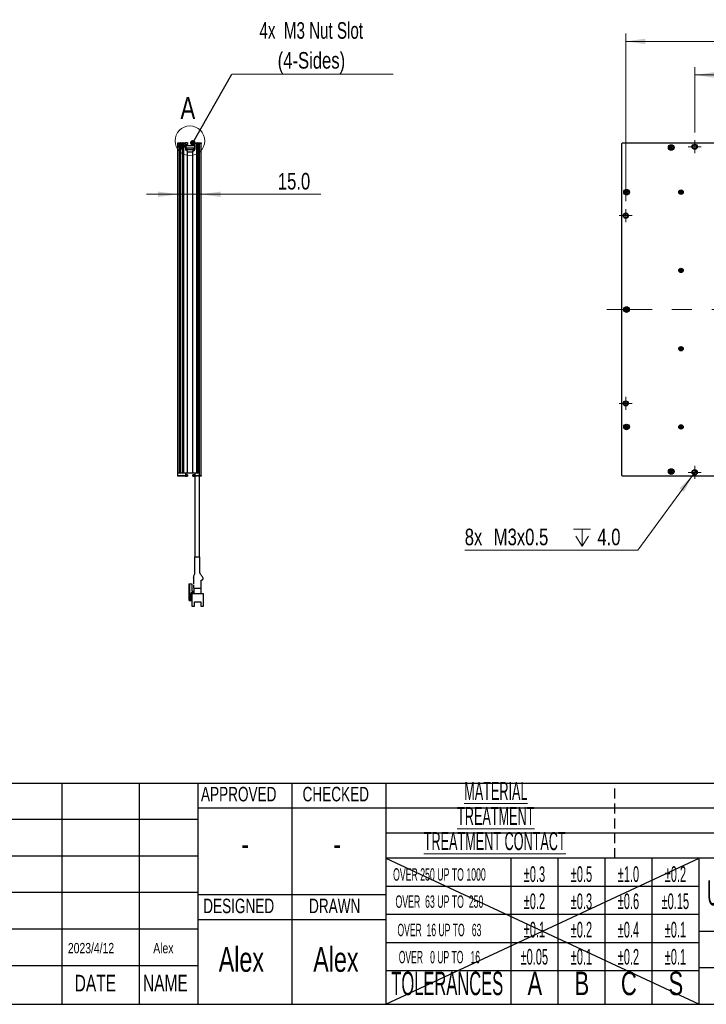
# Model space of a CAD drawing. Header units: millimetres. Extents: x 6 to 294, y 6 to 202.
# Tile 2 of 5: x 116 to 204, y 6 to 132. Entities that reach past the tile are written whole.
import ezdxf

# ---------------------------------------------------------------- set-up
doc = ezdxf.new("R2010")
doc.units = ezdxf.units.MM
doc.linetypes.add('CENTERX2', pattern=[20.32, 12.7, -2.54, 2.54, -2.54])
doc.linetypes.add('HIDDEN', pattern=[1.905, 1.27, -0.635])
doc.styles.add('SLDTEXTSTYLE0', font='TXT', dxfattribs={"width": 0.75})
doc.styles.add('SLDTEXTSTYLE1', font='TXT', dxfattribs={"width": 0.525})
doc.styles.add('SLDTEXTSTYLE2', font='TXT', dxfattribs={"width": 0.7})
doc.styles.add('SLDTEXTSTYLE3', font='TXT', dxfattribs={"width": 0.514474})
doc.styles.add('SLDTEXTSTYLE4', font='TXT', dxfattribs={"width": 0.515789})
doc.styles.add('SLDTEXTSTYLE6', font='TXT', dxfattribs={"width": 0.683333})
doc.dimstyles.new('SLDDIMSTYLE0', dxfattribs={"dimtxt": 2.116667, "dimasz": 2.5, "dimexe": 0, "dimexo": 0.0625, "dimgap": 0.529167, "dimtad": 1, "dimdec": 1, "dimlfac": 5, "dimrnd": 1e-09, "dimzin": 4, "dimdsep": 46, "dimtxsty": 'SLDTEXTSTYLE0', "dimsah": 1, "dimcen": 0.09, "dimadec": 0, "dimazin": 1, "dimtfac": 1, "dimtdec": 1, "dimtofl": 0, "dimtmove": 0, "dimatfit": 3, "dimfxl": 1, "dimfrac": 2, "dimtolj": 1, "dimtzin": 12, "dimarcsym": 0})
doc.dimstyles.new('SLDDIMSTYLE2', dxfattribs={"dimtxt": 2.116667, "dimasz": 2.5, "dimexe": 0, "dimexo": 0.0625, "dimgap": 0.529167, "dimtad": 1, "dimdec": 1, "dimlfac": 5, "dimrnd": 1e-09, "dimzin": 4, "dimdsep": 46, "dimtxsty": 'SLDTEXTSTYLE0', "dimsah": 1, "dimcen": 0.09, "dimadec": 0, "dimazin": 1, "dimtfac": 1, "dimtdec": 1, "dimtmove": 0, "dimatfit": 0, "dimfxl": 1, "dimfrac": 2, "dimtolj": 1, "dimtzin": 12, "dimarcsym": 0})
doc.dimstyles.new('SLDDIMSTYLE3', dxfattribs={"dimtxt": 0.18, "dimasz": 0.7, "dimexe": 0, "dimexo": 0.0625, "dimgap": 0, "dimtad": 0, "dimtih": 1, "dimtoh": 1, "dimdec": 0, "dimrnd": 1e-09, "dimzin": 0, "dimdsep": 46, "dimtxsty": 'Standard', "dimblk1": 'DOT', "dimblk2": 'DOT', "dimsah": 1, "dimcen": 0.09, "dimadec": 0, "dimazin": 0, "dimtfac": 0.7, "dimtdec": 0, "dimtofl": 0, "dimtmove": 0, "dimatfit": 3, "dimldrblk": 'DOT', "dimfxl": 1, "dimfrac": 2, "dimtolj": 1, "dimtzin": 0, "dimarcsym": 0})
doc.dimstyles.new('SLDDIMSTYLE4', dxfattribs={"dimtxt": 2.116667, "dimasz": 2.5, "dimexe": 0, "dimexo": 0.0625, "dimgap": 0.529167, "dimtad": 0, "dimtih": 1, "dimtoh": 1, "dimdec": 1, "dimlfac": 5, "dimrnd": 1e-09, "dimzin": 12, "dimdsep": 46, "dimtxsty": 'SLDTEXTSTYLE0', "dimblk1": 'NONE', "dimsah": 1, "dimcen": 0, "dimadec": 0, "dimazin": 3, "dimtfac": 1, "dimtdec": 1, "dimtmove": 0, "dimatfit": 3, "dimldrblk": 'NONE', "dimfxl": 1, "dimfrac": 2, "dimtolj": 1, "dimtzin": 12, "dimarcsym": 0})

# ---------------------------------------------------------------- blocks, each defined once
blk = doc.blocks.new('_D_5')
at = {"color": 7, "linetype": 'Continuous', "lineweight": 18}
for p, q in [((136.56, 109.94), (132.56, 109.94)), ((139.56, 109.94), (136.56, 109.94)), ((139.56, 109.94), (154.81, 109.94))]:
    blk.add_line(p, q, dxfattribs=at)
for points in [[(136.56, 109.94), (134.06, 110.29), (134.06, 109.59)], [(139.56, 109.94), (142.06, 109.59), (142.06, 110.29)]]:
    blk.add_solid(points, dxfattribs=at)
at = {"color": 7, "linetype": 'Continuous', "lineweight": 18, "insert": (149.34, 112.67), "char_height": 2.117, "attachment_point": 1, "style": 'SLDTEXTSTYLE0'}
blk.add_mtext('15.0', dxfattribs=at)
blk = doc.blocks.new('SW_NOTE_3')
at = {"color": 0, "linetype": 'Continuous', "lineweight": 0}
blk.add_line((20.62, 0), (0, 0), dxfattribs=at)
at = {"color": 0, "linetype": 'Continuous', "lineweight": 0, "attachment_point": 2}
for s, insert, char_height, style in [('4x  M3 Nut Slot', (10.16, 6.63), 2.1167, 'SLDTEXTSTYLE6'), ('(4-Sides)', (10.18, 2.81), 2.117, 'SLDTEXTSTYLE0')]:
    blk.add_mtext(s, dxfattribs=dict(at, insert=insert, char_height=char_height, style=style))
blk = doc.blocks.new('_DOT')
at = {"color": 0, "linetype": 'ByBlock', "lineweight": -2}
blk.add_line((-0.5, 0), (-1, 0), dxfattribs=at)
at = {"color": 0, "linetype": 'ByBlock', "const_width": 0.5}
blk.add_lwpolyline([(-0.25, 0, 1), (0.25, 0, 1)], format="xyb", close=True, dxfattribs=at)
blk = doc.blocks.new('_D_6')
at = {"color": 7, "linetype": 'Continuous', "lineweight": 18}
for p, q in [((202.55, 117.85), (202.55, 126.19)), ((226.55, 117.85), (226.55, 126.19)), ((202.55, 125.19), (226.55, 125.19))]:
    blk.add_line(p, q, dxfattribs=at)
for points in [[(202.55, 125.19), (205.05, 124.84), (205.05, 125.54)], [(226.55, 125.19), (224.05, 125.54), (224.05, 124.84)]]:
    blk.add_solid(points, dxfattribs=at)
at = {"color": 7, "linetype": 'Continuous', "lineweight": 18, "insert": (211.08, 127.92), "char_height": 2.117, "attachment_point": 1, "style": 'SLDTEXTSTYLE0'}
blk.add_mtext('120.0', dxfattribs=at)
blk = doc.blocks.new('_D_8')
at = {"color": 7, "linetype": 'Continuous', "lineweight": 18}
for p, q in [((193.75, 109.05), (193.75, 130.48)), ((235.35, 109.05), (235.35, 130.48)), ((193.75, 129.48), (235.35, 129.48))]:
    blk.add_line(p, q, dxfattribs=at)
for points in [[(193.75, 129.48), (196.25, 129.13), (196.25, 129.83)], [(235.35, 129.48), (232.85, 129.83), (232.85, 129.13)]]:
    blk.add_solid(points, dxfattribs=at)
at = {"color": 7, "linetype": 'Continuous', "lineweight": 18, "insert": (211.08, 132.21), "char_height": 2.117, "attachment_point": 1, "style": 'SLDTEXTSTYLE0'}
blk.add_mtext('208.0', dxfattribs=at)
blk = doc.blocks.new('SW_SYMBOL_HOLE_DEPTH')
at = {"color": 0, "linetype": 'Continuous', "lineweight": 18}
for p, q in [((0, 875), (800, 875)), ((100, 555), (400, 75)), ((400, 875), (400, 75)), ((700, 555), (400, 75))]:
    blk.add_line(p, q, dxfattribs=at)
blk = doc.blocks.new('_D_10')
at = {"color": 7, "linetype": 'Continuous', "lineweight": 18}
for p, q in [((202.73, 74.66), (202.38, 74.17)), ((202.38, 74.17), (195.29, 64.49)), ((195.29, 64.49), (173.2, 64.49))]:
    blk.add_line(p, q, dxfattribs=at)
blk.add_solid([(202.38, 74.17), (200.62, 72.36), (201.18, 71.95)], dxfattribs=at)
at = {"color": 7, "linetype": 'Continuous', "lineweight": 18, "xscale": 0.0027037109, "yscale": 0.0027037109, "zscale": 0.0027037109}
blk.add_blockref('SW_SYMBOL_HOLE_DEPTH', (187.1, 64.78), dxfattribs=at)
at = {"color": 7, "linetype": 'Continuous', "lineweight": 18, "char_height": 2.117, "attachment_point": 1, "style": 'SLDTEXTSTYLE0'}
for s, insert in [('8x', (173.2, 67.22)), ('M3x0.5', (176.9, 67.22)), ('4.0', (190.13, 67.22))]:
    blk.add_mtext(s, dxfattribs=dict(at, insert=insert))
blk = doc.blocks.new('_NONE')
blk = doc.blocks.new('SW_CENTERMARKSYMBOL_0')
at = {"color": 0, "linetype": 'Continuous', "lineweight": 0}
for p, q in [((-0.5, 0), (-0.83, 0)), ((0, 0), (-0.5, 0)), ((0, 0.5), (0, 0.83)), ((0, 0), (0, 0.5)), ((0, 0), (0, -0.5)), ((0, 0), (0.5, 0)), ((0.5, 0), (0.83, 0)), ((0, -0.5), (0, -0.83))]:
    blk.add_line(p, q, dxfattribs=at)
blk = doc.blocks.new('SW_CENTERMARKSYMBOL_5')
at = {"color": 0, "linetype": 'Continuous', "lineweight": 0}
for p, q in [((-0.5, 0), (-0.83, 0)), ((0, 0), (-0.5, 0)), ((0, 0.5), (0, 0.83)), ((0, 0), (0, 0.5)), ((0, 0), (0, -0.5)), ((0, 0), (0.5, 0)), ((0.5, 0), (0.83, 0)), ((0, -0.5), (0, -0.83))]:
    blk.add_line(p, q, dxfattribs=at)
blk = doc.blocks.new('SW_CENTERMARKSYMBOL_6')
at = {"color": 0, "linetype": 'Continuous', "lineweight": 0}
for p, q in [((-0.5, 0), (-0.83, 0)), ((0, 0), (-0.5, 0)), ((0, 0.5), (0, 0.83)), ((0, 0), (0, 0.5)), ((0, 0), (0, -0.5)), ((0, 0), (0.5, 0)), ((0.5, 0), (0.83, 0)), ((0, -0.5), (0, -0.83))]:
    blk.add_line(p, q, dxfattribs=at)
blk = doc.blocks.new('SW_CENTERMARKSYMBOL_7')
at = {"color": 0, "linetype": 'Continuous', "lineweight": 0}
for p, q in [((-0.5, 0), (-0.83, 0)), ((0, 0), (-0.5, 0)), ((0, 0.5), (0, 0.83)), ((0, 0), (0, 0.5)), ((0, 0), (0, -0.5)), ((0, 0), (0.5, 0)), ((0.5, 0), (0.83, 0)), ((0, -0.5), (0, -0.83))]:
    blk.add_line(p, q, dxfattribs=at)

msp = doc.modelspace()

# ---------------------------------------------------------------- linework, layer by layer
at = {"color": 7, "linetype": 'Continuous', "lineweight": 25}
for p, q in [((136.555, 116.515), (136.855, 116.515)), ((136.555, 116.415), (136.555, 116.515)), ((136.555, 74.315), (136.555, 116.415)), ((136.755, 116.415), (136.555, 116.415)), ((136.755, 116.415), (136.755, 116.348)), ((136.755, 115.882), (136.755, 74.315)), ((136.855, 116.515), (137.255, 116.515)), ((136.995, 116.175), (136.855, 116.175)), ((136.855, 116.175), (136.855, 116.055)), ((136.9, 116.131), (136.855, 116.175)), ((136.9, 116.1), (136.855, 116.055)), ((136.855, 116.055), (136.995, 116.055)), ((137.04, 116.131), (136.9, 116.131)), ((136.9, 116.131), (136.9, 116.1)), ((136.9, 116.1), (137.04, 116.1)), ((136.955, 74.315), (136.955, 115.748)), ((137.115, 116.315), (136.995, 116.315)), ((136.995, 116.315), (136.995, 116.175)), ((137.04, 116.271), (136.995, 116.315)), ((137.04, 116.131), (136.995, 116.175)), ((137.04, 116.1), (136.995, 116.055)), ((136.995, 116.055), (136.995, 115.915)), ((137.04, 115.96), (136.995, 115.915)), ((136.995, 115.915), (137.115, 115.915)), ((137.04, 116.271), (137.04, 116.131)), ((137.071, 116.271), (137.04, 116.271)), ((137.04, 116.1), (137.04, 115.96)), ((137.04, 115.96), (137.071, 115.96)), ((137.071, 116.271), (137.115, 116.315)), ((137.071, 116.131), (137.071, 116.271)), ((137.071, 116.131), (137.115, 116.175)), ((137.211, 116.131), (137.071, 116.131)), ((137.071, 115.96), (137.071, 116.1)), ((137.071, 116.1), (137.115, 116.055)), ((137.071, 116.1), (137.211, 116.1)), ((137.071, 115.96), (137.115, 115.915)), ((137.115, 116.175), (137.115, 116.315)), ((137.255, 116.175), (137.115, 116.175)), ((137.115, 115.915), (137.115, 116.055)), ((137.115, 116.055), (137.255, 116.055)), ((137.155, 115.748), (137.155, 74.315)), ((137.211, 116.131), (137.255, 116.175)), ((137.211, 116.1), (137.211, 116.131)), ((137.211, 116.1), (137.255, 116.055)), ((137.255, 116.515), (137.555, 116.515)), ((137.255, 116.055), (137.255, 116.175)), ((137.355, 116.348), (137.355, 116.415)), ((137.555, 116.415), (137.355, 116.415)), ((137.355, 74.315), (137.355, 115.882)), ((137.825, 116.515), (137.555, 116.515)), ((137.555, 116.515), (137.555, 116.415)), ((137.555, 116.415), (137.555, 115.715)), ((137.575, 116.315), (137.825, 116.315)), ((137.575, 116.315), (137.575, 115.715)), ((137.825, 116.115), (137.575, 116.115)), ((137.825, 116.515), (137.825, 116.315)), ((138.485, 116.115), (137.825, 116.115)), ((138.485, 116.315), (138.485, 116.515)), ((138.755, 116.515), (138.485, 116.515)), ((138.485, 116.315), (138.735, 116.315)), ((138.735, 116.115), (138.485, 116.115)), ((138.735, 116.315), (138.735, 115.715)), ((138.755, 116.515), (139.055, 116.515)), ((138.755, 116.415), (138.755, 116.515)), ((138.955, 116.415), (138.755, 116.415)), ((138.755, 115.715), (138.755, 116.415)), ((138.955, 116.415), (138.955, 74.315)), ((139.055, 116.515), (139.355, 116.515)), ((139.155, 74.315), (139.155, 116.415)), ((139.355, 116.415), (139.155, 116.415)), ((139.355, 116.515), (139.555, 116.515)), ((139.355, 116.415), (139.355, 116.515)), ((139.555, 116.415), (139.355, 116.415)), ((139.355, 74.015), (139.355, 116.415)), ((139.355, 74.475), (139.355, 116.415)), ((139.555, 116.515), (139.555, 116.415)), ((139.555, 74.015), (139.555, 116.415)), ((193.354, 116.515), (193.254, 116.415)), ((193.254, 74.015), (193.254, 116.415)), ((193.354, 116.515), (235.754, 116.515)), ((199.417, 116.073), (199.352, 115.971)), ((199.414, 115.985), (199.352, 115.971)), ((199.352, 115.971), (199.471, 115.896)), ((199.471, 115.896), (199.396, 115.778)), ((199.457, 115.792), (199.396, 115.778)), ((199.396, 115.778), (199.497, 115.714)), ((199.43, 116.011), (199.414, 115.985)), ((199.414, 115.985), (199.532, 115.91)), ((199.535, 115.998), (199.417, 116.073)), ((199.43, 116.011), (199.417, 116.073)), ((199.549, 115.936), (199.43, 116.011)), ((199.532, 115.91), (199.457, 115.792)), ((199.457, 115.792), (199.484, 115.775)), ((199.532, 115.91), (199.471, 115.896)), ((199.484, 115.775), (199.558, 115.894)), ((199.484, 115.775), (199.497, 115.714)), ((199.497, 115.714), (199.572, 115.832)), ((199.61, 116.116), (199.535, 115.998)), ((199.549, 115.936), (199.535, 115.998)), ((199.624, 116.055), (199.549, 115.936)), ((199.558, 115.894), (199.572, 115.832)), ((199.558, 115.894), (199.677, 115.819)), ((199.572, 115.832), (199.691, 115.757)), ((199.575, 115.92), (199.65, 116.038)), ((199.575, 115.92), (199.636, 115.934)), ((199.693, 115.845), (199.575, 115.92)), ((199.711, 116.052), (199.61, 116.116)), ((199.624, 116.055), (199.61, 116.116)), ((199.65, 116.038), (199.624, 116.055)), ((199.636, 115.934), (199.711, 116.052)), ((199.755, 115.859), (199.636, 115.934)), ((199.65, 116.038), (199.711, 116.052)), ((199.677, 115.819), (199.693, 115.845)), ((199.677, 115.819), (199.691, 115.757)), ((199.691, 115.757), (199.755, 115.859)), ((199.693, 115.845), (199.755, 115.859)), ((137.575, 115.715), (137.825, 115.715)), ((137.755, 115.515), (137.825, 115.515)), ((137.825, 115.715), (137.825, 115.615)), ((138.485, 115.615), (137.825, 115.615)), ((137.825, 74.315), (137.825, 115.515)), ((138.485, 115.315), (137.825, 115.315)), ((138.485, 115.615), (138.485, 115.715)), ((138.485, 115.715), (138.735, 115.715)), ((138.485, 74.315), (138.485, 115.515)), ((138.485, 115.515), (138.555, 115.515)), ((193.717, 110.373), (193.652, 110.271)), ((193.714, 110.285), (193.652, 110.271)), ((193.652, 110.271), (193.771, 110.196)), ((193.771, 110.196), (193.696, 110.078)), ((193.757, 110.092), (193.696, 110.078)), ((193.696, 110.078), (193.797, 110.014)), ((193.73, 110.311), (193.714, 110.285)), ((193.714, 110.285), (193.832, 110.21)), ((193.835, 110.298), (193.717, 110.373)), ((193.73, 110.311), (193.717, 110.373)), ((193.849, 110.236), (193.73, 110.311)), ((193.832, 110.21), (193.757, 110.092)), ((193.757, 110.092), (193.784, 110.075)), ((193.832, 110.21), (193.771, 110.196)), ((193.784, 110.075), (193.858, 110.194)), ((193.784, 110.075), (193.797, 110.014)), ((193.797, 110.014), (193.872, 110.132)), ((193.91, 110.416), (193.835, 110.298)), ((193.849, 110.236), (193.835, 110.298)), ((193.924, 110.355), (193.849, 110.236)), ((193.858, 110.194), (193.872, 110.132)), ((193.858, 110.194), (193.977, 110.119)), ((193.872, 110.132), (193.991, 110.057)), ((193.875, 110.22), (193.95, 110.338)), ((193.875, 110.22), (193.936, 110.234)), ((193.993, 110.145), (193.875, 110.22)), ((194.011, 110.352), (193.91, 110.416)), ((193.924, 110.355), (193.91, 110.416)), ((193.95, 110.338), (193.924, 110.355)), ((193.936, 110.234), (194.011, 110.352)), ((194.055, 110.159), (193.936, 110.234)), ((193.95, 110.338), (194.011, 110.352)), ((193.977, 110.119), (193.993, 110.145)), ((193.977, 110.119), (193.991, 110.057)), ((193.991, 110.057), (194.055, 110.159)), ((193.993, 110.145), (194.055, 110.159)), ((200.759, 110.26), (200.644, 110.26)), ((200.644, 110.26), (200.644, 110.17)), ((200.688, 110.216), (200.644, 110.26)), ((200.688, 110.215), (200.644, 110.17)), ((200.644, 110.17), (200.759, 110.17)), ((200.803, 110.216), (200.688, 110.216)), ((200.688, 110.216), (200.688, 110.215)), ((200.688, 110.215), (200.803, 110.215)), ((200.849, 110.375), (200.759, 110.375)), ((200.759, 110.375), (200.759, 110.26)), ((200.803, 110.331), (200.759, 110.375)), ((200.803, 110.216), (200.759, 110.26)), ((200.803, 110.215), (200.759, 110.17)), ((200.759, 110.17), (200.759, 110.055)), ((200.803, 110.1), (200.759, 110.055)), ((200.759, 110.055), (200.849, 110.055)), ((200.804, 110.331), (200.803, 110.331)), ((200.803, 110.331), (200.803, 110.216)), ((200.803, 110.215), (200.803, 110.1)), ((200.803, 110.1), (200.804, 110.1)), ((200.804, 110.331), (200.849, 110.375)), ((200.804, 110.216), (200.804, 110.331)), ((200.804, 110.216), (200.849, 110.26)), ((200.919, 110.216), (200.804, 110.216)), ((200.804, 110.215), (200.849, 110.17)), ((200.804, 110.215), (200.919, 110.215)), ((200.804, 110.1), (200.804, 110.215)), ((200.804, 110.1), (200.849, 110.055)), ((200.849, 110.26), (200.849, 110.375)), ((200.964, 110.26), (200.849, 110.26)), ((200.849, 110.055), (200.849, 110.17)), ((200.849, 110.17), (200.964, 110.17)), ((200.919, 110.216), (200.964, 110.26)), ((200.919, 110.215), (200.919, 110.216)), ((200.919, 110.215), (200.964, 110.17)), ((200.964, 110.17), (200.964, 110.26)), ((200.759, 100.26), (200.644, 100.26)), ((200.644, 100.26), (200.644, 100.17)), ((200.688, 100.216), (200.644, 100.26)), ((200.688, 100.215), (200.644, 100.17)), ((200.644, 100.17), (200.759, 100.17)), ((200.803, 100.216), (200.688, 100.216)), ((200.688, 100.216), (200.688, 100.215)), ((200.688, 100.215), (200.803, 100.215)), ((200.849, 100.375), (200.759, 100.375)), ((200.759, 100.375), (200.759, 100.26)), ((200.803, 100.331), (200.759, 100.375)), ((200.803, 100.216), (200.759, 100.26)), ((200.803, 100.215), (200.759, 100.17)), ((200.759, 100.17), (200.759, 100.055)), ((200.803, 100.1), (200.759, 100.055)), ((200.759, 100.055), (200.849, 100.055)), ((200.804, 100.331), (200.803, 100.331)), ((200.803, 100.331), (200.803, 100.216)), ((200.803, 100.215), (200.803, 100.1)), ((200.803, 100.1), (200.804, 100.1)), ((200.804, 100.331), (200.849, 100.375)), ((200.804, 100.216), (200.804, 100.331)), ((200.804, 100.216), (200.849, 100.26)), ((200.919, 100.216), (200.804, 100.216)), ((200.804, 100.215), (200.849, 100.17)), ((200.804, 100.215), (200.919, 100.215)), ((200.804, 100.1), (200.804, 100.215)), ((200.804, 100.1), (200.849, 100.055)), ((200.849, 100.26), (200.849, 100.375)), ((200.964, 100.26), (200.849, 100.26)), ((200.849, 100.055), (200.849, 100.17)), ((200.849, 100.17), (200.964, 100.17)), ((200.919, 100.216), (200.964, 100.26)), ((200.919, 100.215), (200.919, 100.216)), ((200.919, 100.215), (200.964, 100.17)), ((200.964, 100.17), (200.964, 100.26)), ((193.717, 95.373), (193.652, 95.271)), ((193.714, 95.285), (193.652, 95.271)), ((193.652, 95.271), (193.771, 95.196)), ((193.771, 95.196), (193.696, 95.078)), ((193.757, 95.092), (193.696, 95.078)), ((193.696, 95.078), (193.797, 95.014)), ((193.73, 95.311), (193.714, 95.285)), ((193.714, 95.285), (193.832, 95.21)), ((193.835, 95.298), (193.717, 95.373)), ((193.73, 95.311), (193.717, 95.373)), ((193.849, 95.236), (193.73, 95.311)), ((193.832, 95.21), (193.757, 95.092)), ((193.757, 95.092), (193.784, 95.075)), ((193.832, 95.21), (193.771, 95.196)), ((193.784, 95.075), (193.858, 95.194)), ((193.784, 95.075), (193.797, 95.014)), ((193.797, 95.014), (193.872, 95.132)), ((193.91, 95.416), (193.835, 95.298)), ((193.849, 95.236), (193.835, 95.298)), ((193.924, 95.355), (193.849, 95.236)), ((193.858, 95.194), (193.872, 95.132)), ((193.858, 95.194), (193.977, 95.119)), ((193.872, 95.132), (193.991, 95.057)), ((193.875, 95.22), (193.95, 95.338)), ((193.875, 95.22), (193.936, 95.234)), ((193.993, 95.145), (193.875, 95.22)), ((194.011, 95.352), (193.91, 95.416)), ((193.924, 95.355), (193.91, 95.416)), ((193.95, 95.338), (193.924, 95.355)), ((193.936, 95.234), (194.011, 95.352)), ((194.055, 95.159), (193.936, 95.234)), ((193.95, 95.338), (194.011, 95.352)), ((193.977, 95.119), (193.993, 95.145)), ((193.977, 95.119), (193.991, 95.057)), ((193.991, 95.057), (194.055, 95.159)), ((193.993, 95.145), (194.055, 95.159)), ((200.759, 90.26), (200.644, 90.26)), ((200.644, 90.26), (200.644, 90.17)), ((200.688, 90.216), (200.644, 90.26)), ((200.688, 90.215), (200.644, 90.17)), ((200.644, 90.17), (200.759, 90.17)), ((200.803, 90.216), (200.688, 90.216)), ((200.688, 90.216), (200.688, 90.215)), ((200.688, 90.215), (200.803, 90.215)), ((200.849, 90.375), (200.759, 90.375)), ((200.759, 90.375), (200.759, 90.26)), ((200.803, 90.331), (200.759, 90.375)), ((200.803, 90.216), (200.759, 90.26)), ((200.803, 90.215), (200.759, 90.17)), ((200.759, 90.17), (200.759, 90.055)), ((200.803, 90.1), (200.759, 90.055)), ((200.759, 90.055), (200.849, 90.055)), ((200.804, 90.331), (200.803, 90.331)), ((200.803, 90.331), (200.803, 90.216)), ((200.803, 90.215), (200.803, 90.1)), ((200.803, 90.1), (200.804, 90.1)), ((200.804, 90.331), (200.849, 90.375)), ((200.804, 90.216), (200.804, 90.331)), ((200.804, 90.216), (200.849, 90.26)), ((200.919, 90.216), (200.804, 90.216)), ((200.804, 90.215), (200.849, 90.17)), ((200.804, 90.215), (200.919, 90.215)), ((200.804, 90.1), (200.804, 90.215)), ((200.804, 90.1), (200.849, 90.055)), ((200.849, 90.26), (200.849, 90.375)), ((200.964, 90.26), (200.849, 90.26)), ((200.849, 90.055), (200.849, 90.17)), ((200.849, 90.17), (200.964, 90.17)), ((200.919, 90.216), (200.964, 90.26)), ((200.919, 90.215), (200.919, 90.216)), ((200.919, 90.215), (200.964, 90.17)), ((200.964, 90.17), (200.964, 90.26)), ((193.717, 80.373), (193.652, 80.271)), ((193.714, 80.285), (193.652, 80.271)), ((193.652, 80.271), (193.771, 80.196)), ((193.771, 80.196), (193.696, 80.078)), ((193.757, 80.092), (193.696, 80.078)), ((193.696, 80.078), (193.797, 80.014)), ((193.73, 80.311), (193.714, 80.285)), ((193.714, 80.285), (193.832, 80.21)), ((193.835, 80.298), (193.717, 80.373)), ((193.73, 80.311), (193.717, 80.373)), ((193.849, 80.236), (193.73, 80.311)), ((193.832, 80.21), (193.757, 80.092)), ((193.757, 80.092), (193.784, 80.075)), ((193.832, 80.21), (193.771, 80.196)), ((193.784, 80.075), (193.858, 80.194)), ((193.784, 80.075), (193.797, 80.014)), ((193.797, 80.014), (193.872, 80.132)), ((193.91, 80.416), (193.835, 80.298)), ((193.849, 80.236), (193.835, 80.298)), ((193.924, 80.355), (193.849, 80.236)), ((193.858, 80.194), (193.872, 80.132)), ((193.858, 80.194), (193.977, 80.119)), ((193.872, 80.132), (193.991, 80.057)), ((193.875, 80.22), (193.95, 80.338)), ((193.875, 80.22), (193.936, 80.234)), ((193.993, 80.145), (193.875, 80.22)), ((194.011, 80.352), (193.91, 80.416)), ((193.924, 80.355), (193.91, 80.416)), ((193.95, 80.338), (193.924, 80.355)), ((193.936, 80.234), (194.011, 80.352)), ((194.055, 80.159), (193.936, 80.234)), ((193.95, 80.338), (194.011, 80.352)), ((193.977, 80.119), (193.993, 80.145)), ((193.977, 80.119), (193.991, 80.057)), ((193.991, 80.057), (194.055, 80.159)), ((193.993, 80.145), (194.055, 80.159)), ((200.759, 80.26), (200.644, 80.26)), ((200.644, 80.26), (200.644, 80.17)), ((200.688, 80.216), (200.644, 80.26)), ((200.688, 80.215), (200.644, 80.17)), ((200.644, 80.17), (200.759, 80.17)), ((200.803, 80.216), (200.688, 80.216)), ((200.688, 80.216), (200.688, 80.215)), ((200.688, 80.215), (200.803, 80.215)), ((200.849, 80.375), (200.759, 80.375)), ((200.759, 80.375), (200.759, 80.26)), ((200.803, 80.331), (200.759, 80.375)), ((200.803, 80.216), (200.759, 80.26)), ((200.803, 80.215), (200.759, 80.17)), ((200.759, 80.17), (200.759, 80.055)), ((200.803, 80.1), (200.759, 80.055)), ((200.759, 80.055), (200.849, 80.055)), ((200.804, 80.331), (200.803, 80.331)), ((200.803, 80.331), (200.803, 80.216)), ((200.803, 80.215), (200.803, 80.1)), ((200.803, 80.1), (200.804, 80.1)), ((200.804, 80.331), (200.849, 80.375)), ((200.804, 80.216), (200.804, 80.331)), ((200.804, 80.216), (200.849, 80.26)), ((200.919, 80.216), (200.804, 80.216)), ((200.804, 80.215), (200.849, 80.17)), ((200.804, 80.215), (200.919, 80.215)), ((200.804, 80.1), (200.804, 80.215)), ((200.804, 80.1), (200.849, 80.055)), ((200.849, 80.26), (200.849, 80.375)), ((200.964, 80.26), (200.849, 80.26)), ((200.849, 80.055), (200.849, 80.17)), ((200.849, 80.17), (200.964, 80.17)), ((200.919, 80.216), (200.964, 80.26)), ((200.919, 80.215), (200.919, 80.216)), ((200.919, 80.215), (200.964, 80.17)), ((200.964, 80.17), (200.964, 80.26)), ((136.755, 74.315), (136.555, 74.315)), ((136.555, 74.015), (136.555, 74.315)), ((137.555, 74.315), (136.555, 74.315)), ((137.155, 74.315), (136.955, 74.315)), ((137.825, 74.315), (137.355, 74.315)), ((137.555, 74.315), (137.555, 74.015)), ((137.575, 74.315), (137.575, 74.115)), ((138.485, 74.315), (137.825, 74.315)), ((138.955, 74.315), (138.485, 74.315)), ((138.735, 74.315), (138.735, 74.115)), ((139.355, 74.315), (138.755, 74.315)), ((138.755, 74.315), (138.755, 74.015)), ((139.195, 74.315), (139.155, 74.315)), ((139.195, 74.315), (139.355, 74.475)), ((139.355, 74.015), (139.355, 74.315)), ((199.417, 74.673), (199.352, 74.571)), ((199.414, 74.585), (199.352, 74.571)), ((199.352, 74.571), (199.471, 74.496)), ((199.471, 74.496), (199.396, 74.378)), ((199.457, 74.392), (199.396, 74.378)), ((199.396, 74.378), (199.497, 74.314)), ((199.43, 74.611), (199.414, 74.585)), ((199.414, 74.585), (199.532, 74.51)), ((199.535, 74.598), (199.417, 74.673)), ((199.43, 74.611), (199.417, 74.673)), ((199.549, 74.536), (199.43, 74.611)), ((199.532, 74.51), (199.457, 74.392)), ((199.457, 74.392), (199.484, 74.375)), ((199.532, 74.51), (199.471, 74.496)), ((199.484, 74.375), (199.558, 74.494)), ((199.484, 74.375), (199.497, 74.314)), ((199.497, 74.314), (199.572, 74.432)), ((199.61, 74.716), (199.535, 74.598)), ((199.549, 74.536), (199.535, 74.598)), ((199.624, 74.655), (199.549, 74.536)), ((199.558, 74.494), (199.572, 74.432)), ((199.558, 74.494), (199.677, 74.419)), ((199.572, 74.432), (199.691, 74.357)), ((199.575, 74.52), (199.65, 74.638)), ((199.575, 74.52), (199.636, 74.534)), ((199.693, 74.445), (199.575, 74.52)), ((199.711, 74.652), (199.61, 74.716)), ((199.624, 74.655), (199.61, 74.716)), ((199.65, 74.638), (199.624, 74.655)), ((199.636, 74.534), (199.711, 74.652)), ((199.755, 74.459), (199.636, 74.534)), ((199.65, 74.638), (199.711, 74.652)), ((199.677, 74.419), (199.693, 74.445)), ((199.677, 74.419), (199.691, 74.357)), ((199.691, 74.357), (199.755, 74.459)), ((199.693, 74.445), (199.755, 74.459)), ((136.555, 73.915), (136.555, 74.015)), ((136.555, 74.015), (136.855, 74.015)), ((136.755, 73.915), (136.555, 73.915)), ((137.055, 73.915), (136.755, 73.915)), ((137.055, 73.955), (136.764, 73.955)), ((136.795, 73.995), (136.775, 73.975)), ((136.855, 74.015), (137.255, 74.015)), ((137.347, 73.955), (137.055, 73.955)), ((137.355, 73.915), (137.055, 73.915)), ((137.255, 74.015), (137.555, 74.015)), ((137.335, 73.975), (137.315, 73.995)), ((137.555, 73.915), (137.355, 73.915)), ((137.555, 74.015), (137.555, 73.915)), ((137.555, 73.915), (137.755, 73.915)), ((137.755, 74.115), (137.575, 74.115)), ((137.755, 74.115), (137.755, 73.915)), ((137.825, 74.115), (137.755, 74.115)), ((137.755, 73.915), (137.825, 73.915)), ((137.825, 74.115), (137.825, 73.915)), ((138.485, 73.915), (138.485, 74.115)), ((138.555, 74.115), (138.485, 74.115)), ((138.485, 73.915), (138.555, 73.915)), ((138.555, 74.115), (138.555, 73.915)), ((138.735, 74.115), (138.555, 74.115)), ((138.555, 73.915), (138.755, 73.915)), ((138.755, 74.015), (139.055, 74.015)), ((138.755, 73.915), (138.755, 74.015)), ((138.755, 73.915), (138.755, 63.614)), ((138.955, 73.915), (138.755, 73.915)), ((139.055, 74.015), (139.355, 74.015)), ((139.355, 73.915), (139.155, 73.915)), ((139.355, 74.015), (139.555, 74.015)), ((139.355, 73.915), (139.355, 74.015)), ((139.355, 63.614), (139.355, 73.915)), ((139.555, 73.915), (139.355, 73.915)), ((139.555, 74.015), (139.555, 73.915)), ((193.254, 74.015), (193.354, 73.915)), ((235.754, 73.915), (193.354, 73.915)), ((138.716, 63.614), (139.395, 63.614)), ((139.755, 60.723), (139.723, 60.702)), ((137.965, 60.184), (137.965, 60.024)), ((137.965, 60.184), (138.365, 60.184)), ((137.965, 60.024), (138.125, 60.024)), ((138.025, 58.044), (138.025, 60.024)), ((138.125, 58.044), (138.125, 60.024)), ((138.365, 60.184), (138.365, 59.244)), ((138.365, 59.244), (138.605, 59.244)), ((138.565, 59.614), (138.665, 59.614)), ((138.605, 59.614), (138.605, 58.904)), ((138.665, 59.614), (139.445, 59.614)), ((139.445, 59.614), (139.545, 59.614)), ((139.505, 59.614), (139.505, 58.904)), ((138.025, 58.044), (138.125, 58.044)), ((138.125, 58.044), (138.265, 58.044)), ((138.265, 58.044), (138.265, 59.004)), ((138.605, 59.004), (138.265, 59.004)), ((138.365, 58.364), (138.265, 58.364)), ((138.265, 58.044), (138.345, 58.044)), ((138.365, 58.064), (138.345, 58.044)), ((138.365, 58.904), (138.365, 57.304)), ((139.865, 58.904), (138.365, 58.904)), ((139.865, 57.304), (139.865, 58.904)), ((138.365, 57.304), (138.7, 57.304)), ((138.7, 57.864), (139.53, 57.864)), ((138.7, 57.304), (138.7, 57.864)), ((139.53, 57.864), (139.53, 57.304)), ((139.53, 57.304), (139.865, 57.304)), ((71.558, 34.72), (139.144, 34.72)), ((121.788, 34.72), (121.788, 6.453)), ((131.644, 34.72), (131.644, 6.453)), ((139.144, 34.72), (139.144, 6.453)), ((139.144, 34.72), (291.144, 34.72)), ((151.144, 34.72), (151.144, 6.453)), ((163.144, 34.72), (163.144, 6.453)), ((291.144, 31.52), (139.144, 31.52)), ((139.144, 30.053), (102.344, 30.053)), ((279.944, 28.32), (163.144, 28.32)), ((139.144, 25.386), (102.344, 25.386)), ((291.144, 25.12), (163.144, 25.12)), ((163.144, 25.12), (203.144, 6.453)), ((163.144, 6.453), (203.144, 25.12)), ((179.144, 6.453), (179.144, 25.12)), ((185.144, 6.453), (185.144, 25.12)), ((191.144, 6.453), (191.144, 25.12)), ((197.144, 6.453), (197.144, 25.12)), ((203.144, 6.453), (203.144, 25.12)), ((203.144, 21.52), (163.144, 21.52)), ((139.144, 20.72), (102.344, 20.72)), ((163.144, 20.453), (139.144, 20.453)), ((203.144, 17.92), (163.144, 17.92)), ((163.144, 17.253), (139.144, 17.253)), ((139.144, 16.053), (102.344, 16.053)), ((203.144, 15.786), (291.144, 15.786)), ((203.144, 14.32), (163.144, 14.32)), ((139.144, 11.386), (102.344, 11.386)), ((203.144, 10.72), (163.144, 10.72)), ((231.144, 11.12), (203.144, 11.12)), ((5.901, 6.453), (291.144, 6.453))]:
    msp.add_line(p, q, dxfattribs=at)
at = {"color": 8, "linetype": 'Continuous', "lineweight": 25}
for p, q in [((138.735, 115.815), (137.575, 115.815)), ((137.825, 115.615), (137.582, 115.615)), ((138.729, 115.615), (138.485, 115.615))]:
    msp.add_line(p, q, dxfattribs=at)
at = {"color": 7, "linetype": 'CENTERX2', "lineweight": 18}
msp.add_line((237.754, 95.215), (191.354, 95.215), dxfattribs=at)
at = {"color": 7, "linetype": 'HIDDEN', "lineweight": 25}
msp.add_line((192.344, 25.12), (192.344, 34.72), dxfattribs=at)
at = {"color": 7, "linetype": 'Continuous', "lineweight": 18}
msp.add_circle((138.112, 116.778), 1.892, dxfattribs=at)
at = {"color": 7, "linetype": 'Continuous', "lineweight": 25}
for centre, radius in [((137.055, 116.115), 0.3), ((199.554, 115.915), 0.36), ((199.554, 115.915), 0.3), ((202.554, 116.015), 0.33), ((202.554, 116.015), 0.25), ((193.854, 110.215), 0.36), ((193.854, 110.215), 0.3), ((200.804, 110.215), 0.28), ((200.804, 110.215), 0.24), ((193.754, 107.215), 0.33), ((193.754, 107.215), 0.25), ((200.804, 100.215), 0.28), ((200.804, 100.215), 0.24), ((193.854, 95.215), 0.36), ((193.854, 95.215), 0.3), ((200.804, 90.215), 0.28), ((200.804, 90.215), 0.24), ((193.754, 83.215), 0.33), ((193.754, 83.215), 0.25), ((193.854, 80.215), 0.36), ((193.854, 80.215), 0.3), ((200.804, 80.215), 0.28), ((200.804, 80.215), 0.24), ((199.554, 74.515), 0.36), ((199.554, 74.515), 0.3), ((202.554, 74.415), 0.33), ((202.554, 74.415), 0.25)]:
    msp.add_circle(centre, radius, dxfattribs=at)
for centre, radius, start, end in [((137.055, 116.115), 0.38, 142.13635, 217.86365), ((136.855, 116.415), 0.1, 90, 180), ((136.855, 116.415), 0.1, 18.57872, 90), ((137.055, 116.115), 0.38, 254.74248, 285.25752), ((137.255, 116.415), 0.1, 90, 161.42128), ((137.255, 116.415), 0.1, 360, 90), ((137.055, 116.115), 0.38, 322.13635, 37.86365), ((139.055, 116.415), 0.1, 90, 180), ((139.055, 116.415), 0.1, 0, 90), ((137.755, 115.715), 0.2, 180, 270), ((138.555, 115.715), 0.2, 270, 0), ((136.855, 73.915), 0.1, 90, 180), ((136.855, 73.915), 0.1, 18.57872, 90), ((137.255, 73.915), 0.1, 90, 161.42128), ((137.255, 73.915), 0.1, 0, 90), ((139.055, 73.915), 0.1, 90, 180), ((139.055, 73.915), 0.1, 0, 90)]:
    msp.add_arc(centre, radius, start, end, dxfattribs=at)
at = {"color": 7, "linetype": 'Continuous', "lineweight": 0}
for centre in [(202.554, 116.015), (193.754, 107.215), (193.754, 83.215), (202.554, 74.415)]:
    msp.add_arc(centre, 0.3, 255, 195, dxfattribs=at)
at = {"color": 7, "linetype": 'Continuous', "lineweight": 25}
for points, knots in [([(136.755, 116.348), (136.756, 116.332), (136.758, 116.305), (136.768, 116.277), (136.779, 116.266), (136.789, 116.263), (136.798, 116.265), (136.803, 116.268), (136.805, 116.269)], [0, 0, 0, 0, 0.3976487, 0.6648385, 0.7645539, 0.8652702, 0.9522177, 1, 1, 1, 1]), ([(136.803, 115.963), (136.802, 115.963), (136.798, 115.965), (136.791, 115.967), (136.781, 115.965), (136.771, 115.956), (136.758, 115.93), (136.756, 115.902), (136.755, 115.882)], [0, 0, 0, 0, 0.0160195, 0.1077126, 0.1998791, 0.3092219, 0.4993845, 1, 1, 1, 1]), ([(136.955, 115.748), (136.954, 115.762), (136.95, 115.793), (136.93, 115.832), (136.91, 115.856), (136.904, 115.863)], [0, 0, 0, 0, 0.35766823, 0.81292872, 1, 1, 1, 1]), ([(136.905, 116.368), (136.912, 116.377), (136.933, 116.403), (136.943, 116.429), (136.95, 116.447)], [0, 0, 0, 0, 0.3198446, 1, 1, 1, 1]), ([(137.161, 116.447), (137.132, 116.45), (137.062, 116.459), (136.992, 116.451), (136.95, 116.447)], [0, 0, 0, 0, 0.4113259, 1, 1, 1, 1]), ([(137.201, 115.856), (137.196, 115.849), (137.176, 115.825), (137.159, 115.788), (137.157, 115.759), (137.155, 115.748)], [0, 0, 0, 0, 0.178032, 0.6882365, 1, 1, 1, 1]), ([(137.161, 116.447), (137.161, 116.445), (137.167, 116.426), (137.18, 116.399), (137.201, 116.375), (137.206, 116.368)], [0, 0, 0, 0, 0.0766247, 0.7431816, 1, 1, 1, 1]), ([(137.355, 115.882), (137.355, 115.898), (137.353, 115.925), (137.343, 115.953), (137.332, 115.964), (137.322, 115.967), (137.313, 115.965), (137.308, 115.962), (137.306, 115.961)], [0, 0, 0, 0, 0.399089, 0.6672468, 0.7673233, 0.8684045, 0.955668, 1, 1, 1, 1]), ([(137.313, 116.266), (137.315, 116.265), (137.321, 116.263), (137.33, 116.265), (137.34, 116.274), (137.353, 116.301), (137.354, 116.328), (137.355, 116.348)], [0, 0, 0, 0, 0.07058274, 0.16658548, 0.28047741, 0.47855308, 1, 1, 1, 1]), ([(137.161, 73.947), (137.132, 73.95), (137.062, 73.959), (136.992, 73.951), (136.95, 73.947)], [0, 0, 0, 0, 0.4113259, 1, 1, 1, 1]), ([(138.715, 63.614), (138.716, 63.405), (138.716, 63.033), (138.717, 62.577), (138.717, 62.267), (138.716, 62.077), (138.715, 61.915), (138.716, 61.743), (138.722, 61.542), (138.651, 61.344), (138.562, 61.122), (138.561, 60.851), (138.567, 60.518), (138.566, 60.288), (138.565, 60.153)], [0, 0, 0, 0, 0.1795801, 0.3201913, 0.3919851, 0.4463336, 0.4841257, 0.5312551, 0.5943263, 0.654891, 0.7105288, 0.8012325, 0.8840776, 1, 1, 1, 1]), ([(139.803, 60.888), (139.773, 60.953), (139.717, 61.076), (139.6, 61.224), (139.499, 61.341), (139.425, 61.458), (139.388, 61.595), (139.394, 61.758), (139.398, 62.137), (139.391, 62.758), (139.394, 63.317), (139.395, 63.614)], [0, 0, 0, 0, 0.0755109, 0.1420787, 0.2003619, 0.2419997, 0.2882173, 0.3475167, 0.4120988, 0.6873726, 1, 1, 1, 1]), ([(138.559, 60.888), (138.559, 60.893), (138.559, 60.904), (138.559, 60.915), (138.559, 60.92)], [0, 0, 0, 0, 0.4991725, 1, 1, 1, 1]), ([(139.545, 59.614), (139.543, 59.746), (139.538, 59.984), (139.536, 60.259), (139.546, 60.418), (139.551, 60.509), (139.53, 60.583), (139.541, 60.605), (139.547, 60.616)], [0, 0, 0, 0, 0.3025886, 0.5485031, 0.6588909, 0.7678868, 0.8812002, 1, 1, 1, 1]), ([(139.55, 60.619), (139.56, 60.628), (139.582, 60.646), (139.643, 60.67), (139.69, 60.689), (139.723, 60.702)], [0, 0, 0, 0, 0.2108462, 0.4621587, 1, 1, 1, 1]), ([(139.727, 60.704), (139.744, 60.712), (139.764, 60.723), (139.791, 60.754), (139.801, 60.771), (139.805, 60.78), (139.807, 60.787), (139.809, 60.794), (139.811, 60.804), (139.814, 60.824), (139.811, 60.867), (139.803, 60.888), (139.797, 60.905)], [0, 0, 0, 0, 0.3535446, 0.4490769, 0.4785125, 0.4897313, 0.4996217, 0.5094155, 0.5203894, 0.5491577, 0.6438481, 1, 1, 1, 1]), ([(138.565, 60.059), (138.565, 59.985), (138.565, 59.836), (138.565, 59.688), (138.565, 59.614)], [0, 0, 0, 0, 0.4988141, 1, 1, 1, 1])]:
    msp.add_open_spline(points, degree=3, knots=knots, dxfattribs=at)

# ---------------------------------------------------------------- block references
at = {"color": 7, "linetype": 'Continuous', "lineweight": 0}
for name, p in [('SW_NOTE_3', (143.447, 125.304)), ('SW_CENTERMARKSYMBOL_0', (202.554, 116.015)), ('SW_CENTERMARKSYMBOL_7', (193.754, 107.215)), ('SW_CENTERMARKSYMBOL_6', (193.754, 83.215)), ('SW_CENTERMARKSYMBOL_5', (202.554, 74.415))]:
    msp.add_blockref(name, p, dxfattribs=at)

# ---------------------------------------------------------------- texts
at = {"color": 7, "linetype": 'Continuous', "lineweight": 18, "insert": (136.908, 122.377), "char_height": 2.822, "attachment_point": 1, "style": 'SLDTEXTSTYLE0'}
msp.add_mtext('A', dxfattribs=at)
at = {"color": 7, "linetype": 'Continuous', "lineweight": 0}
for s, insert, char_height, attachment_point, style in [('APPROVED', (144.345, 34.232), 1.8521, 2, 'SLDTEXTSTYLE2'), ('CHECKED', (156.738, 34.232), 1.8521, 2, 'SLDTEXTSTYLE2'), ('\\LMATERIAL', (177.173, 34.852), 2.3, 2, 'SLDTEXTSTYLE1'), ('\\LTREATMENT', (177.156, 31.652), 2.3, 2, 'SLDTEXTSTYLE1'), ('\\LTREATMENT CONTACT', (177.025, 28.452), 2.3, 2, 'SLDTEXTSTYLE1'), ('-', (145.182, 28.548), 3.175, 2, 'SLDTEXTSTYLE2'), ('-', (156.916, 28.548), 3.175, 2, 'SLDTEXTSTYLE2'), ('±0.3', (182.096, 24.084), 2, 2, 'SLDTEXTSTYLE1'), ('±0.5', (188.096, 24.084), 2, 2, 'SLDTEXTSTYLE1'), ('±1.0', (194.096, 24.084), 2, 2, 'SLDTEXTSTYLE1'), ('±0.2', (200.096, 24.084), 2, 2, 'SLDTEXTSTYLE1'), ('OVER 250 UP TO 1000', (169.966, 23.836), 1.5875, 2, 'SLDTEXTSTYLE1'), ('UNIT(mm)', (209.373, 22.283), 3.2, 2, 'SLDTEXTSTYLE1'), ('OVER  63 UP TO  250', (169.966, 20.369), 1.5875, 2, 'SLDTEXTSTYLE1'), ('±0.2', (182.096, 20.618), 2, 2, 'SLDTEXTSTYLE1'), ('±0.3', (188.096, 20.618), 2, 2, 'SLDTEXTSTYLE1'), ('±0.6', (194.096, 20.618), 2, 2, 'SLDTEXTSTYLE1'), ('±0.15', (200.082, 20.618), 2, 2, 'SLDTEXTSTYLE1'), ('DESIGNED', (144.345, 19.95), 1.8521, 2, 'SLDTEXTSTYLE2'), ('DRAWN', (156.599, 19.95), 1.8521, 2, 'SLDTEXTSTYLE2'), ('OVER  16 UP TO   63', (169.966, 16.743), 1.5875, 2, 'SLDTEXTSTYLE4'), ('±0.1', (182.096, 16.991), 2, 2, 'SLDTEXTSTYLE1'), ('±0.2', (188.096, 16.991), 2, 2, 'SLDTEXTSTYLE1'), ('±0.4', (194.096, 16.991), 2, 2, 'SLDTEXTSTYLE1'), ('±0.1', (200.096, 16.991), 2, 2, 'SLDTEXTSTYLE1'), ('2023/4/12', (122.542, 14.294), 1.3229, 1, 'SLDTEXTSTYLE0'), ('Alex', (133.436, 14.294), 1.3229, 1, 'SLDTEXTSTYLE0'), ('Alex', (144.685, 13.777), 3.175, 2, 'SLDTEXTSTYLE2'), ('Alex', (156.752, 13.777), 3.175, 2, 'SLDTEXTSTYLE2'), ('OVER   0 UP TO   16', (169.966, 13.276), 1.5875, 2, 'SLDTEXTSTYLE3'), ('±0.05', (182.082, 13.524), 2, 2, 'SLDTEXTSTYLE1'), ('±0.1', (188.096, 13.524), 2, 2, 'SLDTEXTSTYLE1'), ('±0.2', (194.096, 13.524), 2, 2, 'SLDTEXTSTYLE1'), ('±0.1', (200.096, 13.524), 2, 2, 'SLDTEXTSTYLE1'), ('DATE', (126.052, 10.219), 2.1167, 2, 'SLDTEXTSTYLE2'), ('NAME', (134.986, 10.219), 2.1167, 2, 'SLDTEXTSTYLE2'), ('TOLERANCES', (170.966, 10.622), 3, 2, 'SLDTEXTSTYLE1'), ('A', (182.15, 10.622), 3, 2, 'SLDTEXTSTYLE2'), ('B', (188.15, 10.622), 3, 2, 'SLDTEXTSTYLE2'), ('C', (194.15, 10.622), 3, 2, 'SLDTEXTSTYLE2'), ('S', (200.15, 10.622), 3, 2, 'SLDTEXTSTYLE2')]:
    msp.add_mtext(s, dxfattribs=dict(at, insert=insert, char_height=char_height, attachment_point=attachment_point, style=style))

# ---------------------------------------------------------------- dimensions: what is measured, and where the dimension line sits
at = {"color": 7, "linetype": 'Continuous', "lineweight": 18}
for base, p1, p2, dimstyle, picture, middle in [((235.354, 129.483), (193.754, 108.045), (235.354, 108.045), 'SLDDIMSTYLE0', '_D_8', (214.602, 129.483)), ((226.554, 125.188), (202.554, 116.845), (226.554, 116.845), 'SLDDIMSTYLE0', '_D_6', (214.602, 125.188)), ((136.555, 109.937), (139.555, 116.415), (136.555, 116.415), 'SLDDIMSTYLE2', '_D_5', (152.071, 109.937))]:
    dim = msp.add_linear_dim(base=base, p1=p1, p2=p2, dimstyle=dimstyle, dxfattribs=at)
    dim.commit()
    dim.dimension.update_dxf_attribs({"geometry": picture, "text_midpoint": middle, "dimtype": 160})
dim = msp.add_diameter_dim_2p(p1=(202.731, 74.657), p2=(202.376, 74.173), text='8x M3x0.5 {\\fGDT;x}4.0', dimstyle='SLDDIMSTYLE4', override={"dimpost": '<>'}, dxfattribs=at)
dim.commit()
dim.dimension.update_dxf_attribs({"geometry": '_D_10', "text_midpoint": (183.617, 66.211), "dimtype": 163})

# ---------------------------------------------------------------- leaders
at = {"color": 7, "linetype": 'Continuous', "lineweight": 0}
msp.add_leader([(138.485, 116.515), (143.447, 125.304)], dimstyle='SLDDIMSTYLE3', dxfattribs=at)

doc.saveas('drawing.dxf')
